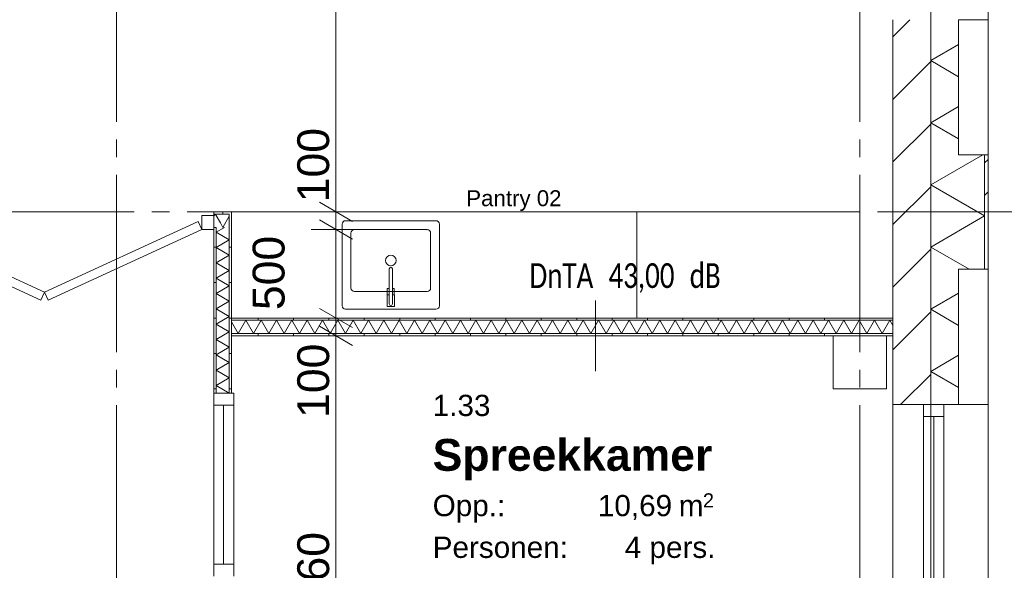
# Model space of a CAD drawing. Header units: millimetres. Extents: x 10 to 584, y 10 to 831.
# Tile 57 of 61: x 319 to 374, y 671 to 702. Entities that reach past the tile are written whole.
import ezdxf
from ezdxf.xclip import XClip

# ---------------------------------------------------------------- set-up
doc = ezdxf.new("R2010")
doc.units = ezdxf.units.MM
doc.header["$MEASUREMENT"] = 0
doc.header["$XCLIPFRAME"] = 0
doc.linetypes.add('B0204', pattern=[13, 10, -1, 1, -1])
for name, color, linetype in [('21 Buitenwanden', 7, 'Continuous'), ('21 Buitenwanden Doorsnede-arcering', 7, 'Continuous'), ('21 Buitenwanden Laagscheidingslijnen', 7, 'Continuous'), ('21 Buitenwanden Ramen', 7, 'Continuous'), ('22 NC Binnenwanden', 7, 'Continuous'), ('22 NC Binnenwanden Deuren', 7, 'Continuous'), ('22 NC Binnenwanden Doorsnede-arcering', 7, 'Continuous'), ('22 NC Binnenwanden Laagscheidingslijnen', 7, 'Continuous'), ('23 Vloeren', 7, 'Continuous'), ('27 Daken', 7, 'Continuous'), ('28 Draagconstructies', 7, 'Continuous'), ('74 Sanitair', 7, 'Continuous'), ('82 Interieur', 7, 'Continuous'), ('A Stramien', 7, 'Continuous'), ('Maatvoering 1_ 50_100', 7, 'Continuous'), ('Tekst_dim 1_ 50_100', 7, 'Continuous'), ('Z Ruimtefuncties', 7, 'Continuous')]:
    doc.layers.add(name, color=color, linetype=linetype)
doc.styles.add('GENERATED_STYLE_1', font='txt')
doc.styles.add('GENERATED_STYLE_2', font='txt')
doc.styles.add('GENERATED_STYLE_3', font='txt')
pattern_1 = [(45, (78, 259.188), (-4.59619, 4.59619), []), (45, (77.081, 260.107), (-4.59619, 4.59619), [])]
pattern_2 = [(90, (78, 259.1879), (-2, 0), [])]
pattern_3 = [(180, (78, 259.1879), (0, 2), [])]

# ---------------------------------------------------------------- blocks, each defined once
blk = doc.blocks.new('*X48')
at = {"layer": '21 Buitenwanden Doorsnede-arcering', "color": 7, "linetype": 'Continuous', "lineweight": 0}
for p, q in [((371.58, 700.641), (370, 699.729)), ((371.58, 698.817), (370, 699.729)), ((371.58, 697.131), (370, 696.219)), ((371.58, 695.307), (370, 696.219)), ((372.94, 694.406), (370, 692.709)), ((373.04, 690.954), (370, 692.709)), ((373.04, 690.954), (370, 689.198)), ((372.17, 687.945), (370, 689.198)), ((371.58, 686.6), (370, 685.688)), ((371.58, 684.776), (370, 685.688)), ((371.58, 683.09), (370, 682.178)), ((371.58, 681.266), (370, 682.178)), ((372.842, 680.308), (372.833, 680.303))]:
    blk.add_line(p, q, dxfattribs=at)
blk = doc.blocks.new('*X80')
at = {"layer": '22 NC Binnenwanden Doorsnede-arcering', "color": 7, "linetype": 'Continuous', "lineweight": 0}
for q in [(330.375, 690.939), (329.871, 690.559)]:
    blk.add_line((330.013, 690.313), q, dxfattribs=at)
blk = doc.blocks.new('*X84')
at = {"layer": '22 NC Binnenwanden Doorsnede-arcering', "color": 7, "linetype": 'Continuous', "lineweight": 0}
for p in [(329.5, 690.924), (329.625, 690.986)]:
    blk.add_line(p, (329.58, 691.063), dxfattribs=at)
blk = doc.blocks.new('*X85')
at = {"layer": '22 NC Binnenwanden Doorsnede-arcering', "color": 7, "linetype": 'Continuous', "lineweight": 0}
blk.add_line((329.871, 690.559), (329.625, 690.986), dxfattribs=at)
blk = doc.blocks.new('*X199')
at = {"layer": '22 NC Binnenwanden Doorsnede-arcering', "color": 7, "linetype": 'Continuous', "lineweight": 0}
for p, q in [((330.105, 690.313), (329.625, 690.036)), ((330.375, 689.603), (329.625, 690.036)), ((330.375, 689.603), (329.625, 689.17)), ((330.375, 688.736), (329.625, 689.17)), ((330.375, 688.736), (329.625, 688.303)), ((330.375, 687.87), (329.625, 688.303)), ((330.375, 687.87), (329.625, 687.437)), ((330.375, 687.004), (329.625, 687.437)), ((330.375, 687.004), (329.625, 686.571)), ((330.375, 686.138), (329.625, 686.571)), ((330.375, 686.138), (329.625, 685.705)), ((330.375, 685.272), (329.625, 685.705)), ((330.375, 685.272), (329.625, 684.839)), ((330.375, 684.406), (329.625, 684.839)), ((330.375, 684.406), (329.625, 683.973)), ((330.375, 683.54), (329.625, 683.973)), ((330.375, 683.54), (329.625, 683.107)), ((330.375, 682.674), (329.625, 683.107)), ((330.375, 682.674), (329.625, 682.241)), ((330.375, 681.808), (329.625, 682.241)), ((330.375, 681.808), (329.625, 681.375)), ((330.371, 680.944), (329.625, 681.375))]:
    blk.add_line(p, q, dxfattribs=at)
blk = doc.blocks.new('*X340')
at = {"layer": '22 NC Binnenwanden Doorsnede-arcering', "color": 7, "linetype": 'Continuous', "lineweight": 0}
for p, q in [((330.879, 684.313), (330.5, 684.97)), ((330.879, 684.313), (331.312, 685.063)), ((331.745, 684.313), (331.312, 685.063)), ((331.745, 684.313), (332.178, 685.063)), ((332.611, 684.313), (332.178, 685.063)), ((332.611, 684.313), (333.044, 685.063)), ((333.477, 684.313), (333.044, 685.063)), ((333.477, 684.313), (333.91, 685.063)), ((334.343, 684.313), (333.91, 685.063)), ((334.343, 684.313), (334.777, 685.063)), ((335.21, 684.313), (334.777, 685.063)), ((335.21, 684.313), (335.643, 685.063)), ((336.076, 684.313), (335.643, 685.063)), ((336.076, 684.313), (336.509, 685.063)), ((336.942, 684.313), (336.509, 685.063)), ((336.942, 684.313), (337.375, 685.063)), ((337.808, 684.313), (337.375, 685.063)), ((337.808, 684.313), (338.241, 685.063)), ((338.674, 684.313), (338.241, 685.063)), ((338.674, 684.313), (339.107, 685.063)), ((339.54, 684.313), (339.107, 685.063)), ((339.54, 684.313), (339.973, 685.063)), ((340.406, 684.313), (339.973, 685.063)), ((340.406, 684.313), (340.839, 685.063)), ((341.272, 684.313), (340.839, 685.063)), ((341.272, 684.313), (341.705, 685.063)), ((342.138, 684.313), (341.705, 685.063)), ((342.138, 684.313), (342.571, 685.063)), ((343.004, 684.313), (342.571, 685.063)), ((343.004, 684.313), (343.437, 685.063)), ((343.87, 684.313), (343.437, 685.063)), ((343.87, 684.313), (344.303, 685.063)), ((344.736, 684.313), (344.303, 685.063)), ((344.736, 684.313), (345.169, 685.063)), ((345.602, 684.313), (345.169, 685.063)), ((345.602, 684.313), (346.035, 685.063)), ((346.468, 684.313), (346.035, 685.063)), ((346.468, 684.313), (346.901, 685.063)), ((347.334, 684.313), (346.901, 685.063)), ((347.334, 684.313), (347.767, 685.063)), ((348.2, 684.313), (347.767, 685.063)), ((348.2, 684.313), (348.633, 685.063)), ((349.066, 684.313), (348.633, 685.063)), ((349.066, 684.313), (349.499, 685.063)), ((349.932, 684.313), (349.499, 685.063)), ((349.932, 684.313), (350.365, 685.063)), ((350.798, 684.313), (350.365, 685.063)), ((350.798, 684.313), (351.231, 685.063)), ((351.664, 684.313), (351.231, 685.063)), ((351.664, 684.313), (352.097, 685.063)), ((352.53, 684.313), (352.097, 685.063)), ((352.53, 684.313), (352.963, 685.063)), ((353.396, 684.313), (352.963, 685.063)), ((353.396, 684.313), (353.829, 685.063)), ((354.262, 684.313), (353.829, 685.063)), ((354.262, 684.313), (354.695, 685.063)), ((355.128, 684.313), (354.695, 685.063)), ((355.128, 684.313), (355.561, 685.063)), ((355.994, 684.313), (355.561, 685.063)), ((355.994, 684.313), (356.427, 685.063)), ((356.86, 684.313), (356.427, 685.063)), ((356.86, 684.313), (357.293, 685.063)), ((357.726, 684.313), (357.293, 685.063)), ((357.726, 684.313), (358.159, 685.063)), ((358.592, 684.313), (358.159, 685.063)), ((358.592, 684.313), (359.025, 685.063)), ((359.458, 684.313), (359.025, 685.063)), ((359.458, 684.313), (359.891, 685.063)), ((360.324, 684.313), (359.891, 685.063)), ((360.324, 684.313), (360.757, 685.063)), ((361.19, 684.313), (360.757, 685.063)), ((361.19, 684.313), (361.623, 685.063)), ((362.056, 684.313), (361.623, 685.063)), ((362.056, 684.313), (362.489, 685.063)), ((362.922, 684.313), (362.489, 685.063)), ((362.922, 684.313), (363.355, 685.063)), ((363.788, 684.313), (363.355, 685.063)), ((363.788, 684.313), (364.221, 685.063)), ((364.654, 684.313), (364.221, 685.063)), ((364.654, 684.313), (365.087, 685.063)), ((365.52, 684.313), (365.087, 685.063)), ((365.52, 684.313), (365.953, 685.063)), ((366.386, 684.313), (365.953, 685.063)), ((366.386, 684.313), (366.819, 685.063)), ((367.252, 684.313), (366.819, 685.063)), ((367.252, 684.313), (367.685, 685.063)), ((367.86, 684.761), (367.685, 685.063))]:
    blk.add_line(p, q, dxfattribs=at)
blk = doc.blocks.new('Drawing_2_2', base_point=(78, 259.188))
at = {"layer": '21 Buitenwanden Doorsnede-arcering', "linetype": 'Continuous', "lineweight": 0, "true_color": 0x000000}
h = blk.add_hatch(dxfattribs=at)
h.set_pattern_fill('130_Kalkzandsteen_0002', color=18, style=0, pattern_type=2)
h.set_pattern_definition([(45, (78, 259.188), (-1.767767, 1.767767), [])])
h.paths.add_polyline_path([(367.86, 680.303), (370, 680.303), (370, 702.043), (367.86, 702.043)])
h = blk.add_hatch(dxfattribs=at)
h.set_pattern_fill('145_Baksteen_0002', color=18, style=0, pattern_type=2)
h.set_pattern_definition(pattern_1)
h.paths.add_polyline_path([(373.04, 687.945), (373.24, 687.945), (373.24, 694.406), (373.04, 694.406)])
h = blk.add_hatch(dxfattribs=at)
h.set_pattern_fill('145_Baksteen_0002', color=18, style=0, pattern_type=2)
h.set_pattern_definition(pattern_1)
h.paths.add_polyline_path([(373.04, 680.303), (373.24, 680.303), (373.04, 680.308)])
at = {"layer": '22 NC Binnenwanden Doorsnede-arcering', "linetype": 'Continuous', "lineweight": 0, "true_color": 0x000000}
h = blk.add_hatch(dxfattribs=at)
h.set_pattern_fill('930_Lijnen_vert_200_0002', color=18, style=0, pattern_type=2)
h.set_pattern_definition(pattern_2)
h.paths.add_polyline_path([(329.5, 691.188), (329.5, 691.063), (330.375, 691.063), (330.375, 691.188)])
h = blk.add_hatch(dxfattribs=at)
h.set_pattern_fill('930_Lijnen_vert_200_0002', color=18, style=0, pattern_type=2)
h.set_pattern_definition(pattern_2)
h.paths.add_polyline_path([(330.375, 691.063), (330.5, 691.063), (330.5, 691.188)])
h = blk.add_hatch(dxfattribs=at)
h.set_pattern_fill('930_Lijnen_vert_200_0002', color=18, style=0, pattern_type=2)
h.set_pattern_definition(pattern_2)
h.paths.add_polyline_path([(330.375, 691.188), (330.375, 691.063), (330.5, 691.188)])
h = blk.add_hatch(dxfattribs=at)
h.set_pattern_fill('930_Lijnen_vert_200_0002', color=18, style=0, pattern_type=2)
h.set_pattern_definition(pattern_3)
h.paths.add_polyline_path([(330.375, 680.944), (330.5, 680.944), (330.5, 691.063), (330.375, 691.063)])
h = blk.add_hatch(dxfattribs=at)
h.set_pattern_fill('930_Lijnen_vert_200_0002', color=18, style=0, pattern_type=2)
h.set_pattern_definition(pattern_2)
h.paths.add_polyline_path([(329.5, 690.188), (329.625, 690.188), (329.625, 690.313)])
h = blk.add_hatch(dxfattribs=at)
h.set_pattern_fill('930_Lijnen_vert_200_0002', color=18, style=0, pattern_type=2)
h.set_pattern_definition(pattern_2)
h.paths.add_polyline_path([(329.5, 690.313), (329.5, 690.188), (329.625, 690.313)])
h = blk.add_hatch(dxfattribs=at)
h.set_pattern_fill('930_Lijnen_vert_200_0002', color=18, style=0, pattern_type=2)
h.set_pattern_definition(pattern_3)
h.paths.add_polyline_path([(329.5, 690.188), (329.5, 680.944), (329.625, 680.944), (329.625, 690.188)])
h = blk.add_hatch(dxfattribs=at)
h.set_pattern_fill('930_Lijnen_vert_200_0002', color=18, style=0, pattern_type=2)
h.set_pattern_definition(pattern_2)
h.paths.add_polyline_path([(330.5, 685.063), (367.86, 685.063), (367.86, 685.188), (330.5, 685.188)])
h = blk.add_hatch(dxfattribs=at)
h.set_pattern_fill('930_Lijnen_vert_200_0002', color=18, style=0, pattern_type=2)
h.set_pattern_definition(pattern_2)
h.paths.add_polyline_path([(330.5, 684.188), (367.86, 684.188), (367.86, 684.313), (330.5, 684.313)])
at = {"layer": '21 Buitenwanden', "color": 1, "linetype": 'Continuous', "lineweight": 0}
for p, q in [((371.58, 702.043), (371.58, 694.406)), ((373.24, 694.406), (371.58, 694.406)), ((371.58, 687.945), (371.58, 680.308)), ((373.24, 687.945), (371.58, 687.945)), ((370.74, 680.303), (370, 680.303)), ((373.04, 680.303), (370.74, 680.303)), ((373.24, 680.308), (371.58, 680.308))]:
    blk.add_line(p, q, dxfattribs=at)
at = {"layer": '21 Buitenwanden', "color": 3, "linetype": 'Continuous', "lineweight": 0}
for p, q in [((369.6, 680.303), (367.86, 680.303)), ((370, 680.303), (369.6, 680.303))]:
    blk.add_line(p, q, dxfattribs=at)
at = {"layer": '21 Buitenwanden', "color": 2, "linetype": 'Continuous', "lineweight": 0}
blk.add_line((373.24, 680.303), (373.04, 680.303), dxfattribs=at)
at = {"layer": '21 Buitenwanden', "color": 3, "linetype": 'Continuous', "lineweight": 0, "flags": 128}
blk.add_lwpolyline([(367.86, 702.043), (367.86, 680.303)], dxfattribs=at)
at = {"layer": '21 Buitenwanden', "color": 2, "linetype": 'Continuous', "lineweight": 0, "flags": 128}
blk.add_lwpolyline([(373.24, 687.945), (373.24, 694.406)], dxfattribs=at)
at = {"layer": '21 Buitenwanden Laagscheidingslijnen', "color": 3, "linetype": 'Continuous', "lineweight": 0}
blk.add_line((370, 680.303), (370, 702.043), dxfattribs=at)
at = {"layer": '21 Buitenwanden Laagscheidingslijnen', "color": 1, "linetype": 'Continuous', "lineweight": 0}
for p, q in [((373.04, 687.945), (373.04, 694.406)), ((373.04, 680.303), (373.04, 680.308))]:
    blk.add_line(p, q, dxfattribs=at)
at = {"layer": '21 Buitenwanden Ramen', "color": 1, "linetype": 'Continuous', "lineweight": 0}
for p, q in [((373.24, 702.043), (373.24, 694.406)), ((373.24, 687.945), (373.24, 680.308)), ((369.6, 680.303), (369.6, 679.633)), ((370.74, 680.303), (370, 680.303)), ((370.74, 680.303), (370, 680.303)), ((370.74, 679.633), (370.74, 680.303)), ((373.04, 680.303), (370.74, 680.303)), ((369.6, 679.633), (370.74, 679.633)), ((369.6, 679.633), (369.6, 670.188)), ((370.17, 679.633), (370.17, 670.188)), ((370.74, 670.188), (370.74, 679.633))]:
    blk.add_line(p, q, dxfattribs=at)
at = {"layer": '21 Buitenwanden Ramen', "color": 9, "linetype": 'Continuous', "lineweight": 0}
for p, q in [((367.86, 680.303), (367.86, 658.403)), ((373.24, 680.303), (373.24, 658.403))]:
    blk.add_line(p, q, dxfattribs=at)
at = {"layer": '21 Buitenwanden Ramen', "color": 3, "linetype": 'Continuous', "lineweight": 0}
for p, q in [((369.6, 680.303), (367.86, 680.303)), ((370, 680.303), (369.6, 680.303)), ((370, 680.303), (369.6, 680.303))]:
    blk.add_line(p, q, dxfattribs=at)
at = {"layer": '21 Buitenwanden Ramen', "color": 2, "linetype": 'Continuous', "lineweight": 0}
blk.add_line((373.24, 680.303), (373.04, 680.303), dxfattribs=at)
at = {"layer": '21 Buitenwanden Ramen', "color": 1, "linetype": 'Continuous', "lineweight": 0, "flags": 128}
for points in [[(373.24, 702.043), (371.58, 702.043), (371.58, 694.406), (373.24, 694.406)], [(373.24, 687.945), (371.58, 687.945), (371.58, 680.308), (373.24, 680.308)]]:
    blk.add_lwpolyline(points, close=True, dxfattribs=at)
at = {"layer": '22 NC Binnenwanden', "color": 1, "linetype": 'Continuous', "lineweight": 0}
for p, q in [((329.5, 691.063), (329.5, 691.188)), ((329.5, 690.988), (329.5, 691.063)), ((329.5, 690.313), (329.5, 690.988)), ((329.5, 690.188), (329.5, 690.313)), ((329.5, 680.944), (329.625, 680.944)), ((329.625, 680.944), (330.375, 680.944)), ((330.375, 680.944), (330.5, 680.944))]:
    blk.add_line(p, q, dxfattribs=at)
at = {"layer": '22 NC Binnenwanden', "color": 1, "linetype": 'Continuous', "lineweight": 0, "flags": 128}
for points in [[(330.5, 691.188), (329.5, 691.188)], [(330.5, 691.188), (330.5, 691.063)], [(330.5, 680.944), (330.5, 691.063)], [(329.5, 690.188), (329.5, 680.944)], [(367.86, 685.188), (330.5, 685.188)], [(330.5, 685.188), (330.5, 684.188)], [(367.86, 684.188), (367.86, 685.188)], [(330.5, 684.188), (367.86, 684.188)]]:
    blk.add_lwpolyline(points, dxfattribs=at)
at = {"layer": '22 NC Binnenwanden Deuren', "color": 1, "linetype": 'Continuous', "lineweight": 0}
for p, q in [((329.5, 690.988), (328.83, 690.988)), ((328.83, 690.988), (328.83, 690.188)), ((329.5, 691.063), (329.5, 691.188)), ((329.5, 690.988), (329.5, 691.063)), ((329.5, 690.188), (329.5, 690.988)), ((329.5, 690.313), (329.5, 690.988)), ((329.5, 690.313), (329.5, 690.988)), ((319.943, 686.646), (311.266, 690.642)), ((328.621, 690.642), (319.943, 686.646)), ((328.83, 690.188), (328.621, 690.642)), ((329.5, 690.188), (329.5, 690.313)), ((329.5, 690.188), (329.5, 690.313)), ((311.057, 690.188), (319.734, 686.192)), ((320.152, 686.192), (328.83, 690.188)), ((328.83, 690.188), (329.5, 690.188)), ((319.734, 686.192), (319.943, 686.646)), ((319.943, 686.646), (320.152, 686.192)), ((329.5, 680.944), (329.5, 680.274)), ((330.64, 680.944), (329.5, 680.944)), ((329.5, 680.944), (329.625, 680.944)), ((329.5, 680.944), (329.625, 680.944)), ((329.625, 680.944), (330.375, 680.944)), ((329.625, 680.944), (330.375, 680.944)), ((330.375, 680.944), (330.5, 680.944)), ((330.375, 680.944), (330.5, 680.944)), ((330.64, 680.274), (330.64, 680.944)), ((329.5, 680.274), (330.64, 680.274)), ((330.04, 680.274), (330.04, 671.284)), ((330.64, 671.284), (330.64, 680.274)), ((329.5, 671.284), (329.5, 670.614)), ((330.64, 671.284), (329.5, 671.284)), ((330.64, 670.614), (330.64, 671.284))]:
    blk.add_line(p, q, dxfattribs=at)
at = {"layer": '22 NC Binnenwanden Deuren', "color": 1, "linetype": 'Continuous', "lineweight": 0, "flags": 128}
blk.add_lwpolyline([(329.5, 671.284), (329.5, 680.274), (330.64, 680.274), (330.64, 671.284)], close=True, dxfattribs=at)
at = {"layer": '22 NC Binnenwanden Laagscheidingslijnen', "color": 9, "linetype": 'Continuous', "lineweight": 0}
for p, q in [((329.5, 691.063), (330.375, 691.063)), ((330.375, 690.313), (330.375, 691.063)), ((330.375, 690.313), (330.375, 691.063)), ((329.5, 690.313), (329.625, 690.313)), ((329.625, 690.188), (329.625, 690.313)), ((329.625, 690.188), (329.625, 690.313)), ((330.375, 680.944), (330.375, 690.313)), ((329.625, 680.944), (329.625, 690.188)), ((330.5, 685.063), (367.86, 685.063)), ((330.5, 684.313), (367.86, 684.313))]:
    blk.add_line(p, q, dxfattribs=at)
at = {"layer": '23 Vloeren', "color": 1, "linetype": 'Continuous', "lineweight": 0, "flags": 128}
blk.add_lwpolyline([(78, 439.188), (78, 259.188), (372, 259.188), (372, 439.188), (365.5, 439.188), (365.5, 505.188), (366, 505.188), (366, 654.438), (370, 654.438), (370, 763.188), (78, 763.188), (78, 475.188), (96, 475.188), (96, 439.188)], close=True, dxfattribs=at)
at = {"layer": '27 Daken', "color": 1, "linetype": 'Continuous', "lineweight": 0, "flags": 128}
for points in [[(366, 570.048), (510, 570.048), (510, 757.188), (370, 757.188), (370, 654.438), (366, 654.438)], [(368, 654.438), (368, 570.048), (507.859, 570.048), (507.859, 754.188), (373.24, 754.188), (373.24, 654.438)]]:
    blk.add_lwpolyline(points, close=True, dxfattribs=at)
at = {"layer": '28 Draagconstructies', "color": 3, "linetype": 'Continuous', "lineweight": 0, "flags": 128}
blk.add_lwpolyline([(364.5, 681.188), (367.5, 681.188), (367.5, 684.188), (364.5, 684.188)], close=True, dxfattribs=at)
at = {"layer": '74 Sanitair', "color": 1, "linetype": 'Continuous', "lineweight": 0}
for p, q in [((336.5, 691.188), (330.5, 691.188)), ((330.5, 691.188), (330.5, 685.188)), ((348.4, 691.188), (342.4, 691.188)), ((353.4, 691.188), (348.4, 691.188)), ((336.5, 685.188), (330.5, 685.188)), ((348.4, 685.188), (342.4, 685.188)), ((353.4, 685.188), (348.4, 685.188))]:
    blk.add_line(p, q, dxfattribs=at)
at = {"layer": '82 Interieur', "color": 1, "linetype": 'Continuous', "lineweight": 0}
for p, q in [((342.5, 691.188), (336.5, 691.188)), ((359.4, 691.188), (353.4, 691.188)), ((353.4, 691.188), (353.4, 685.188)), ((365.4, 691.188), (359.4, 691.188)), ((337.25, 689.988), (337.25, 686.888)), ((341.55, 690.188), (337.45, 690.188)), ((341.75, 686.888), (341.75, 689.988)), ((337.45, 686.688), (341.55, 686.688)), ((342.5, 685.188), (336.5, 685.188)), ((353.4, 685.188), (359.4, 685.188)), ((359.4, 685.188), (365.4, 685.188))]:
    blk.add_line(p, q, dxfattribs=at)
at = {"layer": '82 Interieur', "color": 1, "linetype": 'Continuous', "lineweight": 0, "flags": 128}
for points in [[(342.05, 690.688), (336.95, 690.688, 0.414214), (336.75, 690.488), (336.75, 685.888, 0.414214), (336.95, 685.688), (342.05, 685.688, 0.414214), (342.25, 685.888), (342.25, 690.488, 0.414214)], [(339.59, 687.967, 1), (339.41, 687.966), (339.41, 685.988, 1), (339.59, 685.988)], [(339.7, 686.498), (339.59, 686.498), (339.59, 685.988, -1), (339.41, 685.988), (339.41, 686.498), (339.3, 686.498), (339.3, 685.848), (339.7, 685.848)]]:
    blk.add_lwpolyline(points, format="xyb", close=True, dxfattribs=at)
for points in [[(339.303, 686.858), (339.303, 686.508), (339.41, 686.508), (339.41, 686.858)], [(339.697, 686.858), (339.59, 686.858), (339.59, 686.508), (339.697, 686.508)]]:
    blk.add_lwpolyline(points, close=True, dxfattribs=at)
at = {"layer": '82 Interieur', "color": 1, "linetype": 'Continuous', "lineweight": 0}
blk.add_circle((339.5, 688.438), 0.3, dxfattribs=at)
for centre, start, end in [((337.45, 689.988), 90, 180), ((341.55, 689.988), 0, 90), ((337.45, 686.888), 180, 270), ((341.55, 686.888), 270, 0)]:
    blk.add_arc(centre, 0.2, start, end, dxfattribs=at)
blk.add_point((341.55, 690.188), dxfattribs=at)
at = {"layer": 'A Stramien', "color": 9, "linetype": 'B0204', "lineweight": 0}
for p, q in [((324, 784.271), (324, 233.204)), ((366, 784.271), (366, 233.204)), ((68, 691.188), (520.556, 691.188))]:
    blk.add_line(p, q, dxfattribs=at)
at = {"layer": 'Maatvoering 1_ 50_100', "color": 1, "linetype": 'Continuous', "lineweight": 0}
for p, q in [((336.402, 691.188), (336.402, 761.048)), ((335.465, 691.729), (337.34, 690.647)), ((337.808, 691.188), (334.996, 691.188)), ((336.402, 690.188), (336.402, 691.188)), ((335.465, 690.729), (337.34, 689.647)), ((337.808, 690.188), (334.996, 690.188)), ((336.402, 685.188), (336.402, 690.188)), ((335.465, 685.729), (337.34, 684.647)), ((337.808, 685.188), (334.996, 685.188)), ((336.402, 684.188), (336.402, 685.188)), ((337.808, 684.188), (334.996, 684.188)), ((335.465, 684.729), (337.34, 683.647)), ((336.402, 655.588), (336.402, 684.188))]:
    blk.add_line(p, q, dxfattribs=at)
at = {"layer": 'Tekst_dim 1_ 50_100', "color": 1, "linetype": 'Continuous', "lineweight": 0}
for p, q in [((351.065, 686.178), (351.065, 686.188)), ((351.065, 682.198), (351.065, 686.178))]:
    blk.add_line(p, q, dxfattribs=at)
at = {"layer": '21 Buitenwanden', "color": 4, "linetype": 'Continuous', "lineweight": 0}
for name in ['*X48', '*X84', '*X85', '*X80', '*X199', '*X340']:
    blk.add_blockref(name, (0, 0), dxfattribs=at)
at = {"layer": '82 Interieur', "color": 2, "linetype": 'Continuous', "lineweight": 0, "insert": (343.763, 691.237), "char_height": 0.9, "attachment_point": 7, "style": 'GENERATED_STYLE_1'}
blk.add_mtext('\\A1;{\\pql;\\fArial|b0|i0|c0|p38;Pantry 0\\fArial|b0|i0|c0|p38;2}', dxfattribs=at)
at = {"layer": 'Maatvoering 1_ 50_100', "color": 2, "linetype": 'Continuous', "lineweight": 0, "char_height": 1.8, "attachment_point": 7, "rotation": 90, "style": 'GENERATED_STYLE_1'}
for s, insert, width in [('\\A1;{\\pql;\\fArial|b0|i0|c0|p38;100}', (336.042, 691.73), 4.09784), ('\\A1;{\\pql;\\fArial|b0|i0|c0|p38;500}', (333.522, 685.639), 4.09784), ('\\A1;{\\pql;\\fArial|b0|i0|c0|p38;100}', (336.042, 679.548), 4.09784), ('\\A1;{\\pql;\\fArial|b0|i0|c0|p38;2.860}', (336.042, 666.81), 6.15497)]:
    blk.add_mtext(s, dxfattribs=dict(at, insert=insert, width=width))
at = {"layer": 'Tekst_dim 1_ 50_100', "color": 2, "linetype": 'Continuous', "lineweight": 0, "insert": (347.331, 688.287), "char_height": 1.4, "attachment_point": 1, "style": 'GENERATED_STYLE_2'}
blk.add_mtext('\\A1;{\\W0.750000x;\\pql;\\pt0,30;\\fCalibri|b0|i0|c0|p34;DnTA \\fCalibri|b0|i0|c0|p34;\\A1{\\H.66x;\\S^  ;}\\fCalibri|b0|i0|c0|p34;\\fCalibri|b0|i0|c0|p34;\\A1{\\H.66x;\\S^  ;}\\fCalibri|b0|i0|c0|p34;\\fCalibri|b0|i0|c0|p34;\\fCalibri|b0|i0|c0|p34;\\fCalibri|b0|i0|c0|p34;\\fCalibri|b0|i0|c0|p34;\\fCalibri|b0|i0|c0|p34;43,00 \\fCalibri|b0|i0|c0|p34;\\A1{\\H.66x;\\S^  ;}\\fCalibri|b0|i0|c0|p34;\\fCalibri|b0|i0|c0|p34;\\A1{\\H.66x;\\S^  ;}\\fCalibri|b0|i0|c0|p34;\\fCalibri|b0|i0|c0|p34;\\fCalibri|b0|i0|c0|p34;\\fCalibri|b0|i0|c0|p34;\\fCalibri|b0|i0|c0|p34;\\fCalibri|b0|i0|c0|p34;dB\\fCalibri|b0|i0|c0|p34;\\A1{\\H.66x;\\S^  ;}\\fCalibri|b0|i0|c0|p34;\\fCalibri|b0|i0|c0|p34;\\A1{\\H.66x;\\S^  ;}\\fCalibri|b0|i0|c0|p34;\\fCalibri|b0|i0|c0|p34;\\fCalibri|b0|i0|c0|p34;\\fCalibri|b0|i0|c0|p34;\\fCalibri|b0|i0|c0|p34;\\fCalibri|b0|i0|c0|p34;\\fCalibri|b0|i0|c0|p34;\\fCalibri|b0|i0|c0|p34;\\fCalibri|b0|i0|c0|p34;\\fCalibri|b0|i0|c0|p34;\\fCalibri|b0|i0|c0|p34;\\fCalibri|b0|i0|c0|p34;\\fCalibri|b0|i0|c0|p34;\\fCalibri|b0|i0|c0|p34;\\fCalibri|b0|i0|c0|p34;\\fCalibri|b0|i0|c0|p34;\\fCalibri|b0|i0|c0|p34;\\fCalibri|b0|i0|c0|p34;\\fCalibri|b0|i0|c0|p34;\\fCalibri|b0|i0|c0|p34;\\fCalibri|b0|i0|c0|p34;\\fCalibri|b0|i0|c0|p34;\\fCalibri|b0|i0|c0|p34;\\fCalibri|b0|i0|c0|p34;\\fCalibri|b0|i0|c0|p34;\\fCalibri|b0|i0|c0|p34;}', dxfattribs=at)
at = {"layer": 'Z Ruimtefuncties', "color": 2, "linetype": 'Continuous', "lineweight": 0, "attachment_point": 1}
for s, insert, char_height, style in [('\\A1;{\\pql;\\pt0;\\fArial|b0|i0|c0|p38;1.33}', (341.866, 680.854), 1.2, 'GENERATED_STYLE_1'), ('\\A1;{\\pql;\\pt0;\\fArial|b1|i0|c0|p38;Spreekkamer}', (341.866, 678.359), 1.8, 'GENERATED_STYLE_3'), ('\\A1;{\\pql;\\fArial|b0|i0|c0|p38;2}', (357.135, 675.288), 0.8, 'GENERATED_STYLE_1'), ('\\A1;{\\pql;\\pt0;\\fArial|b0|i0|c0|p38;Opp.: }', (341.866, 675.197), 1.2, 'GENERATED_STYLE_1'), ('\\A1;{\\pql;\\fArial|b0|i0|c0|p38;10,69}', (351.199, 675.197), 1.2, 'GENERATED_STYLE_1'), ('\\A1;{\\pql;\\fArial|b0|i0|c0|p38; m}', (355.303, 675.197), 1.2, 'GENERATED_STYLE_1'), ('\\A1;{\\pql;\\pt0;\\fArial|b0|i0|c0|p38;Personen: }', (341.866, 672.839), 1.2, 'GENERATED_STYLE_1'), ('\\A1;{\\pql;\\pt0;\\fArial|b0|i0|c0|p38;4 pers.}', (352.717, 672.839), 1.2, 'GENERATED_STYLE_1')]:
    blk.add_mtext(s, dxfattribs=dict(at, insert=insert, char_height=char_height, style=style))

msp = doc.modelspace()

# ---------------------------------------------------------------- block references
at = {"color": 4, "linetype": 'Continuous', "lineweight": 0}
ref = msp.add_blockref('Drawing_2_2', (78, 259.188), dxfattribs=at)
XClip(ref).set_block_clipping_path([(30, 141.736842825), (586.5626696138, 807.8168177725)])

doc.saveas('drawing.dxf')
